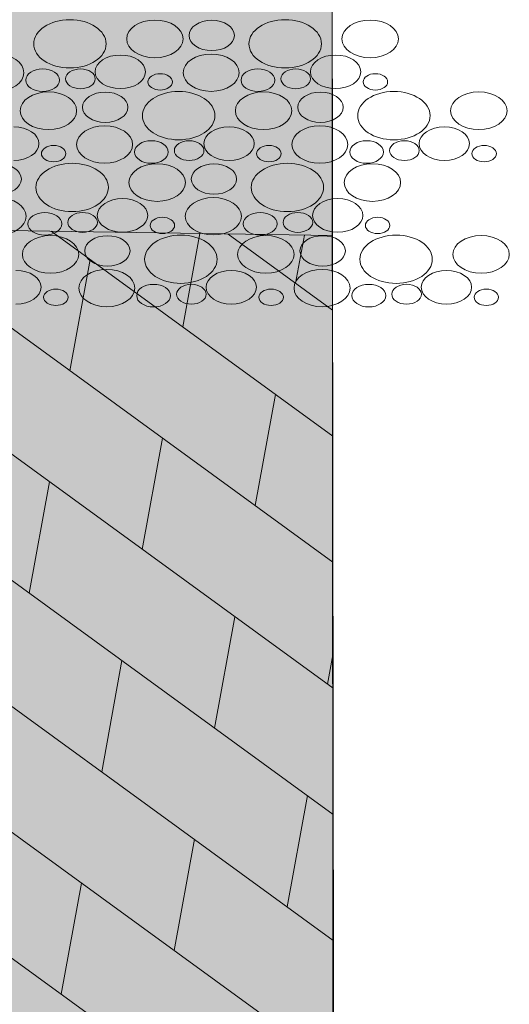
# Model space of a CAD drawing. Header units: millimetres. Extents: x -50987266 to 2610517, y -212233 to 51153522.
# Tile 242 of 256: x 1361530 to 1363925, y -113779 to -108961. Entities that reach past the tile are written whole.
import ezdxf

# ---------------------------------------------------------------- set-up
doc = ezdxf.new("R2010")
doc.units = ezdxf.units.MM
doc.layers.add('PDF8_Geometry', color=7, linetype='Continuous', true_color=0x7f7f7f)
doc.layers.add('PDF8_Solid Fills', color=7, linetype='Continuous', true_color=0xffffff)
doc.layers.add('S - LINE', color=7, linetype='Continuous', lineweight=15)

# ---------------------------------------------------------------- blocks, each defined once
blk = doc.blocks.new('A$Cf6ed535a')
at = {"layer": 'PDF8_Solid Fills', "transparency": 33554559}
blk.add_hatch(color=256, dxfattribs=at).paths.add_polyline_path([(19766.8, -9542.5), (48644.1, -9861.2), (48644.1, -13560.8), (49609.3, -13559.3), (49609.3, -9862.8), (69819.2, -10017.6), (69837.8, -17466.6), (49187.7, -17466.6), (20565.4, -17466.6), (290.7, -17466.6), (290.3, -9449), (18801.5, -9542.5), (18801.5, -13388.2), (19766.8, -13386.7)])
at = {"layer": 'PDF8_Geometry', "color": 7, "lineweight": 13}
for points in [[(69837.3, -21276.7), (69801.4, 881.5)], [(49609.2, -9862.8), (69819.1, -10017.6), (69814.1, -6946.5)], [(49609.3, -13559.3), (49609.3, -9862.8), (69819.2, -10017.6)], [(69837.7, -17466.6), (69819.1, -10017.6)]]:
    blk.add_lwpolyline(points, dxfattribs=at)
at = {"layer": 'PDF8_Geometry', "color": 1, "lineweight": 0}
blk.add_lwpolyline([(49609.3, -9862.8), (69819.2, -10017.6)], dxfattribs=at)
at = {"layer": 'PDF8_Geometry', "color": 156, "lineweight": 13, "true_color": 0x004080}
for points in [[(56689.2, -9917.1), (69830.7, -14700.2)], [(58419.3, -9930.3), (69829.2, -14083.2)], [(60148.8, -9943.6), (69827.6, -13466.4)], [(61878.3, -9956.8), (69826.1, -12849.6)], [(63607.9, -9970.1), (69824.6, -12232.6)], [(65338, -9983.3), (69823, -11615.8)], [(67067.5, -9996.6), (69821.5, -10998.9)], [(68353.5, -10464.7), (68519.9, -10007.7)], [(68797.3, -10009.9), (69819.9, -10382.1)], [(69458.7, -10250.6), (69544.2, -10015.5)], [(67248.5, -10678.8), (67446.6, -10134.4)], [(69062.6, -11339), (69260.7, -10794.8)], [(67957.4, -11553.1), (68155.4, -11008.9)], [(66852.3, -11767.2), (67050.4, -11223)], [(68666.2, -12427.4), (68864.5, -11883.2)], [(69771.5, -12213.3), (69824.2, -12068.4)], [(67561.2, -12641.5), (67759.3, -12097.3)], [(69375.3, -13301.8), (69573.4, -12757.5)], [(68270.1, -13515.8), (68468.2, -12971.6)], [(67165.1, -13729.9), (67363.2, -13185.7)]]:
    blk.add_lwpolyline(points, dxfattribs=at)
at = {"layer": 'PDF8_Geometry', "lineweight": 15}
for points in [[(66895.7, -9079.4), (66895.7, -9014.1), (67054.4, -8961.2), (67250.3, -8961.2)], [(67250.3, -8961.2), (67446.1, -8961.2), (67604.8, -9014.1), (67604.8, -9079.4)], [(67805.5, -9055.3), (67805.5, -9004.5), (67929, -8963.2), (68081.7, -8963.2)], [(68081.7, -8963.2), (68234.3, -8963.2), (68358, -9004.5), (68358, -9055.3)], [(68415.8, -9038.3), (68415.8, -8997.4), (68515.3, -8964.2), (68637.9, -8964.2)], [(68637.9, -8964.2), (68760.6, -8964.2), (68860.1, -8997.4), (68860.1, -9038.3)], [(69002.1, -9079.4), (69002.1, -9014.1), (69160.8, -8961.2), (69356.8, -8961.2)], [(69356.8, -8961.2), (69552.5, -8961.2), (69711.2, -9014.1), (69711.2, -9079.4)], [(69911.9, -9055.3), (69911.9, -9004.5), (70035.5, -8963.2), (70188.2, -8963.2)], [(70188.2, -8963.2), (70340.7, -8963.2), (70464.4, -9004.5), (70464.4, -9055.3)], [(68081.7, -9147.4), (67929, -9147.4), (67805.5, -9106.1), (67805.5, -9055.3)], [(68358, -9055.3), (68358, -9106.1), (68234.3, -9147.4), (68081.7, -9147.4)], [(68637.9, -9112.4), (68515.3, -9112.4), (68415.8, -9079.2), (68415.8, -9038.3)], [(68860.1, -9038.3), (68860.1, -9079.2), (68760.6, -9112.4), (68637.9, -9112.4)], [(70188.2, -9147.4), (70035.5, -9147.4), (69911.9, -9106.1), (69911.9, -9055.3)], [(70464.4, -9055.3), (70464.4, -9106.1), (70340.7, -9147.4), (70188.2, -9147.4)], [(67250.3, -9197.5), (67054.4, -9197.5), (66895.7, -9144.6), (66895.7, -9079.4)], [(67604.8, -9079.4), (67604.8, -9144.6), (67446.1, -9197.5), (67250.3, -9197.5)], [(69356.8, -9197.5), (69160.8, -9197.5), (69002.1, -9144.6), (69002.1, -9079.4)], [(69711.2, -9079.4), (69711.2, -9144.6), (69552.5, -9197.5), (69356.8, -9197.5)], [(66525.6, -9129.1), (66677, -9129.1), (66799.6, -9170.1), (66799.6, -9220.5)], [(67496.7, -9216.3), (67496.7, -9170.9), (67606.9, -9134), (67743, -9134)], [(67743, -9134), (67879.1, -9134), (67989.6, -9170.9), (67989.6, -9216.3)], [(68357.9, -9220.5), (68357.9, -9170.1), (68480.7, -9129.1), (68632.1, -9129.1)], [(68632.1, -9129.1), (68783.4, -9129.1), (68906, -9170.1), (68906, -9220.5)], [(69603.1, -9216.3), (69603.1, -9170.9), (69713.4, -9134), (69849.5, -9134)], [(69849.5, -9134), (69985.6, -9134), (70096, -9170.9), (70096, -9216.3)], [(66799.6, -9220.5), (66799.6, -9270.8), (66677, -9311.8), (66525.6, -9311.8)], [(66817.8, -9257.3), (66817.8, -9226.8), (66891.9, -9202.1), (66983.2, -9202.1)], [(66983.2, -9202.1), (67074.7, -9202.1), (67148.9, -9226.8), (67148.9, -9257.3)], [(67207.8, -9250.5), (67207.8, -9223.9), (67272.7, -9202.1), (67353, -9202.1)], [(67353, -9202.1), (67433.1, -9202.1), (67498.2, -9223.9), (67498.2, -9250.5)], [(67743, -9298.5), (67606.9, -9298.5), (67496.7, -9261.7), (67496.7, -9216.3)], [(67989.6, -9216.3), (67989.6, -9261.7), (67879.1, -9298.5), (67743, -9298.5)], [(68013.5, -9265.4), (68013.5, -9243.4), (68067.2, -9225.4), (68133.4, -9225.4)], [(68133.4, -9225.4), (68199.4, -9225.4), (68253.1, -9243.4), (68253.1, -9265.4)], [(68632.1, -9311.8), (68480.7, -9311.8), (68357.9, -9270.8), (68357.9, -9220.5)], [(68906, -9220.5), (68906, -9270.8), (68783.4, -9311.8), (68632.1, -9311.8)], [(68924.2, -9257.3), (68924.2, -9226.8), (68998.3, -9202.1), (69089.6, -9202.1)], [(69089.6, -9202.1), (69181.2, -9202.1), (69255.3, -9226.8), (69255.3, -9257.3)], [(69314.2, -9250.5), (69314.2, -9223.9), (69379.1, -9202.1), (69459.4, -9202.1)], [(69459.4, -9202.1), (69539.5, -9202.1), (69604.6, -9223.9), (69604.6, -9250.5)], [(69849.5, -9298.5), (69713.4, -9298.5), (69603.1, -9261.7), (69603.1, -9216.3)], [(70096, -9216.3), (70096, -9261.7), (69985.6, -9298.5), (69849.5, -9298.5)], [(70119.9, -9265.4), (70119.9, -9243.4), (70173.6, -9225.4), (70239.8, -9225.4)], [(70239.8, -9225.4), (70305.8, -9225.4), (70359.5, -9243.4), (70359.5, -9265.4)], [(66983.2, -9312.6), (66891.9, -9312.6), (66817.8, -9287.8), (66817.8, -9257.3)], [(67148.9, -9257.3), (67148.9, -9287.8), (67074.7, -9312.6), (66983.2, -9312.6)], [(67353, -9299), (67272.7, -9299), (67207.8, -9277.2), (67207.8, -9250.5)], [(67498.2, -9250.5), (67498.2, -9277.2), (67433.1, -9299), (67353, -9299)], [(68133.4, -9305.3), (68067.2, -9305.3), (68013.5, -9287.4), (68013.5, -9265.4)], [(68253.1, -9265.4), (68253.1, -9287.4), (68199.4, -9305.3), (68133.4, -9305.3)], [(69089.6, -9312.6), (68998.3, -9312.6), (68924.2, -9287.8), (68924.2, -9257.3)], [(69255.3, -9257.3), (69255.3, -9287.8), (69181.2, -9312.6), (69089.6, -9312.6)], [(69459.4, -9299), (69379.1, -9299), (69314.2, -9277.2), (69314.2, -9250.5)], [(69604.6, -9250.5), (69604.6, -9277.2), (69539.5, -9299), (69459.4, -9299)], [(70239.8, -9305.3), (70173.6, -9305.3), (70119.9, -9287.4), (70119.9, -9265.4)], [(70359.5, -9265.4), (70359.5, -9287.4), (70305.8, -9305.3), (70239.8, -9305.3)], [(66763, -9406.7), (66763, -9355.9), (66886.6, -9314.6), (67039.3, -9314.6)], [(67039.3, -9314.6), (67191.8, -9314.6), (67315.5, -9355.9), (67315.5, -9406.7)], [(67373.4, -9389.6), (67373.4, -9348.7), (67472.8, -9315.5), (67595.4, -9315.5)], [(67595.4, -9315.5), (67718.2, -9315.5), (67817.6, -9348.7), (67817.6, -9389.6)], [(67959.7, -9430.7), (67959.7, -9365.5), (68118.4, -9312.6), (68314.3, -9312.6)], [(68314.3, -9312.6), (68510.1, -9312.6), (68668.7, -9365.5), (68668.7, -9430.7)], [(68869.5, -9406.7), (68869.5, -9355.9), (68993, -9314.6), (69145.7, -9314.6)], [(69145.7, -9314.6), (69298.2, -9314.6), (69422, -9355.9), (69422, -9406.7)], [(69479.8, -9389.6), (69479.8, -9348.7), (69579.2, -9315.5), (69701.8, -9315.5)], [(69701.8, -9315.5), (69824.6, -9315.5), (69924, -9348.7), (69924, -9389.6)], [(70066.1, -9430.7), (70066.1, -9365.5), (70224.8, -9312.6), (70420.7, -9312.6)], [(70420.7, -9312.6), (70616.5, -9312.6), (70775.2, -9365.5), (70775.2, -9430.7)], [(70975.9, -9406.7), (70975.9, -9355.9), (71099.4, -9314.6), (71252.1, -9314.6)], [(71252.1, -9314.6), (71404.6, -9314.6), (71528.4, -9355.9), (71528.4, -9406.7)], [(67595.4, -9463.8), (67472.8, -9463.8), (67373.4, -9430.6), (67373.4, -9389.6)], [(67817.6, -9389.6), (67817.6, -9430.6), (67718.2, -9463.8), (67595.4, -9463.8)], [(69701.8, -9463.8), (69579.2, -9463.8), (69479.8, -9430.6), (69479.8, -9389.6)], [(69924, -9389.6), (69924, -9430.6), (69824.6, -9463.8), (69701.8, -9463.8)], [(67039.3, -9498.8), (66886.6, -9498.8), (66763, -9457.4), (66763, -9406.7)], [(67315.5, -9406.7), (67315.5, -9457.4), (67191.8, -9498.8), (67039.3, -9498.8)], [(68314.3, -9548.9), (68118.4, -9548.9), (67959.7, -9496), (67959.7, -9430.7)], [(68668.7, -9430.7), (68668.7, -9496), (68510.1, -9548.9), (68314.3, -9548.9)], [(69145.7, -9498.8), (68993, -9498.8), (68869.5, -9457.4), (68869.5, -9406.7)], [(69422, -9406.7), (69422, -9457.4), (69298.2, -9498.8), (69145.7, -9498.8)], [(70420.7, -9548.9), (70224.8, -9548.9), (70066.1, -9496), (70066.1, -9430.7)], [(70775.2, -9430.7), (70775.2, -9496), (70616.5, -9548.9), (70420.7, -9548.9)], [(71252.1, -9498.8), (71099.4, -9498.8), (70975.9, -9457.4), (70975.9, -9406.7)], [(71528.4, -9406.7), (71528.4, -9457.4), (71404.6, -9498.8), (71252.1, -9498.8)], [(66700.6, -9485.4), (66836.7, -9485.4), (66947.1, -9522.3), (66947.1, -9567.6)], [(67315.5, -9571.8), (67315.5, -9521.4), (67438.2, -9480.5), (67589.6, -9480.5)], [(67589.6, -9480.5), (67740.9, -9480.5), (67863.5, -9521.4), (67863.5, -9571.8)], [(68560.7, -9567.6), (68560.7, -9522.3), (68670.9, -9485.4), (68807, -9485.4)], [(68807, -9485.4), (68943.1, -9485.4), (69053.5, -9522.3), (69053.5, -9567.6)], [(69421.9, -9571.8), (69421.9, -9521.4), (69544.6, -9480.5), (69696, -9480.5)], [(69696, -9480.5), (69847.4, -9480.5), (69969.9, -9521.4), (69969.9, -9571.8)], [(70667.1, -9567.6), (70667.1, -9522.3), (70777.3, -9485.4), (70913.4, -9485.4)], [(70913.4, -9485.4), (71049.5, -9485.4), (71159.9, -9522.3), (71159.9, -9567.6)], [(66947.1, -9567.6), (66947.1, -9613), (66836.7, -9649.9), (66700.6, -9649.9)], [(66971, -9616.7), (66971, -9594.7), (67024.7, -9576.7), (67090.9, -9576.7)], [(67090.9, -9576.7), (67156.9, -9576.7), (67210.6, -9594.7), (67210.6, -9616.7)], [(67589.6, -9663.1), (67438.2, -9663.1), (67315.5, -9622.2), (67315.5, -9571.8)], [(67863.5, -9571.8), (67863.5, -9622.2), (67740.9, -9663.1), (67589.6, -9663.1)], [(67881.7, -9608.7), (67881.7, -9578.2), (67955.9, -9553.5), (68047.2, -9553.5)], [(68047.2, -9553.5), (68138.7, -9553.5), (68212.8, -9578.2), (68212.8, -9608.7)], [(68271.8, -9601.9), (68271.8, -9575.2), (68336.6, -9553.4), (68416.9, -9553.4)], [(68416.9, -9553.4), (68497.1, -9553.4), (68562.1, -9575.2), (68562.1, -9601.9)], [(68807, -9649.9), (68670.9, -9649.9), (68560.7, -9613), (68560.7, -9567.6)], [(69053.5, -9567.6), (69053.5, -9613), (68943.1, -9649.9), (68807, -9649.9)], [(69077.5, -9616.7), (69077.5, -9594.7), (69131.1, -9576.7), (69197.4, -9576.7)], [(69197.4, -9576.7), (69263.4, -9576.7), (69317, -9594.7), (69317, -9616.7)], [(69696, -9663.1), (69544.6, -9663.1), (69421.9, -9622.2), (69421.9, -9571.8)], [(69969.9, -9571.8), (69969.9, -9622.2), (69847.4, -9663.1), (69696, -9663.1)], [(69988.1, -9608.7), (69988.1, -9578.2), (70062.3, -9553.5), (70153.6, -9553.5)], [(70153.6, -9553.5), (70245.1, -9553.5), (70319.2, -9578.2), (70319.2, -9608.7)], [(70378.2, -9601.9), (70378.2, -9575.2), (70443, -9553.4), (70523.4, -9553.4)], [(70523.4, -9553.4), (70603.5, -9553.4), (70668.5, -9575.2), (70668.5, -9601.9)], [(70913.4, -9649.9), (70777.3, -9649.9), (70667.1, -9613), (70667.1, -9567.6)], [(71159.9, -9567.6), (71159.9, -9613), (71049.5, -9649.9), (70913.4, -9649.9)], [(71183.9, -9616.7), (71183.9, -9594.7), (71237.5, -9576.7), (71303.8, -9576.7)], [(71303.8, -9576.7), (71369.8, -9576.7), (71423.5, -9594.7), (71423.5, -9616.7)], [(67090.9, -9656.7), (67024.7, -9656.7), (66971, -9638.7), (66971, -9616.7)], [(67210.6, -9616.7), (67210.6, -9638.7), (67156.9, -9656.7), (67090.9, -9656.7)], [(68047.2, -9663.9), (67955.9, -9663.9), (67881.7, -9639.2), (67881.7, -9608.7)], [(68212.8, -9608.7), (68212.8, -9639.2), (68138.7, -9663.9), (68047.2, -9663.9)], [(68416.9, -9650.3), (68336.6, -9650.3), (68271.8, -9628.5), (68271.8, -9601.9)], [(68562.1, -9601.9), (68562.1, -9628.5), (68497.1, -9650.3), (68416.9, -9650.3)], [(69197.4, -9656.7), (69131.1, -9656.7), (69077.5, -9638.7), (69077.5, -9616.7)], [(69317, -9616.7), (69317, -9638.7), (69263.4, -9656.7), (69197.4, -9656.7)], [(70153.6, -9663.9), (70062.3, -9663.9), (69988.1, -9639.2), (69988.1, -9608.7)], [(70319.2, -9608.7), (70319.2, -9639.2), (70245.1, -9663.9), (70153.6, -9663.9)], [(70523.4, -9650.3), (70443, -9650.3), (70378.2, -9628.5), (70378.2, -9601.9)], [(70668.5, -9601.9), (70668.5, -9628.5), (70603.5, -9650.3), (70523.4, -9650.3)], [(71303.8, -9656.7), (71237.5, -9656.7), (71183.9, -9638.7), (71183.9, -9616.7)], [(71423.5, -9616.7), (71423.5, -9638.7), (71369.8, -9656.7), (71303.8, -9656.7)], [(66552.9, -9666.9), (66675.7, -9666.9), (66775.1, -9700.1), (66775.1, -9741)], [(66917.2, -9782.1), (66917.2, -9716.8), (67075.9, -9663.9), (67271.8, -9663.9)], [(67271.8, -9663.9), (67467.6, -9663.9), (67626.3, -9716.8), (67626.3, -9782.1)], [(67827, -9758), (67827, -9707.2), (67950.5, -9665.9), (68103.2, -9665.9)], [(68103.2, -9665.9), (68255.7, -9665.9), (68379.5, -9707.2), (68379.5, -9758)], [(68437.3, -9741), (68437.3, -9700.1), (68536.7, -9666.9), (68659.3, -9666.9)], [(68659.3, -9666.9), (68782.1, -9666.9), (68881.5, -9700.1), (68881.5, -9741)], [(69023.6, -9782.1), (69023.6, -9716.8), (69182.3, -9663.9), (69378.2, -9663.9)], [(69378.2, -9663.9), (69574, -9663.9), (69732.7, -9716.8), (69732.7, -9782.1)], [(69933.4, -9758), (69933.4, -9707.2), (70056.9, -9665.9), (70209.7, -9665.9)], [(70209.7, -9665.9), (70362.2, -9665.9), (70485.9, -9707.2), (70485.9, -9758)], [(66775.1, -9741), (66775.1, -9781.9), (66675.7, -9815.1), (66552.9, -9815.1)], [(68103.2, -9850.1), (67950.5, -9850.1), (67827, -9808.8), (67827, -9758)], [(68379.5, -9758), (68379.5, -9808.8), (68255.7, -9850.1), (68103.2, -9850.1)], [(68659.3, -9815.1), (68536.7, -9815.1), (68437.3, -9781.9), (68437.3, -9741)], [(68881.5, -9741), (68881.5, -9781.9), (68782.1, -9815.1), (68659.3, -9815.1)], [(70209.7, -9850.1), (70056.9, -9850.1), (69933.4, -9808.8), (69933.4, -9758)], [(70485.9, -9758), (70485.9, -9808.8), (70362.2, -9850.1), (70209.7, -9850.1)], [(67271.8, -9900.2), (67075.9, -9900.2), (66917.2, -9847.3), (66917.2, -9782.1)], [(67626.3, -9782.1), (67626.3, -9847.3), (67467.6, -9900.2), (67271.8, -9900.2)], [(69378.2, -9900.2), (69182.3, -9900.2), (69023.6, -9847.3), (69023.6, -9782.1)], [(69732.7, -9782.1), (69732.7, -9847.3), (69574, -9900.2), (69378.2, -9900.2)], [(66547.1, -9831.8), (66698.5, -9831.8), (66821.1, -9872.8), (66821.1, -9923.1)], [(67518.2, -9919), (67518.2, -9873.6), (67628.4, -9836.7), (67764.5, -9836.7)], [(67764.5, -9836.7), (67900.6, -9836.7), (68011.1, -9873.6), (68011.1, -9919)], [(68379.4, -9923.1), (68379.4, -9872.8), (68502.2, -9831.8), (68653.5, -9831.8)], [(68653.5, -9831.8), (68804.9, -9831.8), (68927.5, -9872.8), (68927.5, -9923.1)], [(69624.6, -9919), (69624.6, -9873.6), (69734.8, -9836.7), (69870.9, -9836.7)], [(69870.9, -9836.7), (70007, -9836.7), (70117.5, -9873.6), (70117.5, -9919)], [(66821.1, -9923.1), (66821.1, -9973.5), (66698.5, -10014.5), (66547.1, -10014.5)], [(66839.3, -9960), (66839.3, -9929.5), (66913.4, -9904.8), (67004.7, -9904.8)], [(67004.7, -9904.8), (67096.2, -9904.8), (67170.3, -9929.5), (67170.3, -9960)], [(67229.3, -9953.2), (67229.3, -9926.6), (67294.2, -9904.7), (67374.5, -9904.7)], [(67374.5, -9904.7), (67454.6, -9904.7), (67519.7, -9926.6), (67519.7, -9953.2)], [(67764.5, -10001.2), (67628.4, -10001.2), (67518.2, -9964.3), (67518.2, -9919)], [(68011.1, -9919), (68011.1, -9964.3), (67900.6, -10001.2), (67764.5, -10001.2)], [(68653.5, -10014.5), (68502.2, -10014.5), (68379.4, -9973.5), (68379.4, -9923.1)], [(68927.5, -9923.1), (68927.5, -9973.5), (68804.9, -10014.5), (68653.5, -10014.5)], [(68945.7, -9960), (68945.7, -9929.5), (69019.8, -9904.8), (69111.1, -9904.8)], [(69111.1, -9904.8), (69202.6, -9904.8), (69276.8, -9929.5), (69276.8, -9960)], [(69335.7, -9953.2), (69335.7, -9926.6), (69400.6, -9904.7), (69480.9, -9904.7)], [(69480.9, -9904.7), (69561, -9904.7), (69626.1, -9926.6), (69626.1, -9953.2)], [(69870.9, -10001.2), (69734.8, -10001.2), (69624.6, -9964.3), (69624.6, -9919)], [(70117.5, -9919), (70117.5, -9964.3), (70007, -10001.2), (69870.9, -10001.2)], [(67004.7, -10015.2), (66913.4, -10015.2), (66839.3, -9990.5), (66839.3, -9960)], [(67170.3, -9960), (67170.3, -9990.5), (67096.2, -10015.2), (67004.7, -10015.2)], [(67374.5, -10001.7), (67294.2, -10001.7), (67229.3, -9979.8), (67229.3, -9953.2)], [(67519.7, -9953.2), (67519.7, -9979.8), (67454.6, -10001.7), (67374.5, -10001.7)], [(68035, -9968), (68035, -9946), (68088.7, -9928.1), (68154.9, -9928.1)], [(68154.9, -10008), (68088.7, -10008), (68035, -9990.1), (68035, -9968)], [(68154.9, -9928.1), (68220.9, -9928.1), (68274.6, -9946), (68274.6, -9968)], [(68274.6, -9968), (68274.6, -9990.1), (68220.9, -10008), (68154.9, -10008)], [(69111.1, -10015.2), (69019.8, -10015.2), (68945.7, -9990.5), (68945.7, -9960)], [(69276.8, -9960), (69276.8, -9990.5), (69202.6, -10015.2), (69111.1, -10015.2)], [(69480.9, -10001.7), (69400.6, -10001.7), (69335.7, -9979.8), (69335.7, -9953.2)], [(69626.1, -9953.2), (69626.1, -9979.8), (69561, -10001.7), (69480.9, -10001.7)], [(70141.4, -9968), (70141.4, -9946), (70195.1, -9928.1), (70261.3, -9928.1)], [(70261.3, -10008), (70195.1, -10008), (70141.4, -9990.1), (70141.4, -9968)], [(70261.3, -9928.1), (70327.3, -9928.1), (70381, -9946), (70381, -9968)], [(70381, -9968), (70381, -9990.1), (70327.3, -10008), (70261.3, -10008)], [(66784.5, -10109.4), (66784.5, -10058.6), (66908.1, -10017.3), (67060.8, -10017.3)], [(67060.8, -10017.3), (67213.3, -10017.3), (67337, -10058.6), (67337, -10109.4)], [(67394.8, -10092.3), (67394.8, -10051.4), (67494.3, -10018.2), (67616.8, -10018.2)], [(67616.8, -10018.2), (67739.6, -10018.2), (67839, -10051.4), (67839, -10092.3)], [(67981.1, -10133.4), (67981.1, -10068.2), (68139.8, -10015.3), (68335.8, -10015.3)], [(68335.8, -10015.3), (68531.5, -10015.3), (68690.2, -10068.2), (68690.2, -10133.4)], [(68890.9, -10109.4), (68890.9, -10058.6), (69014.5, -10017.3), (69167.2, -10017.3)], [(69167.2, -10017.3), (69319.7, -10017.3), (69443.4, -10058.6), (69443.4, -10109.4)], [(69501.2, -10092.3), (69501.2, -10051.4), (69600.7, -10018.2), (69723.3, -10018.2)], [(69723.3, -10018.2), (69846, -10018.2), (69945.5, -10051.4), (69945.5, -10092.3)], [(70087.5, -10133.4), (70087.5, -10068.2), (70246.2, -10015.3), (70442.2, -10015.3)], [(70442.2, -10015.3), (70637.9, -10015.3), (70796.6, -10068.2), (70796.6, -10133.4)], [(70997.3, -10109.4), (70997.3, -10058.6), (71120.9, -10017.3), (71273.6, -10017.3)], [(71273.6, -10017.3), (71426.1, -10017.3), (71549.8, -10058.6), (71549.8, -10109.4)], [(67060.8, -10201.4), (66908.1, -10201.4), (66784.5, -10160.1), (66784.5, -10109.4)], [(67337, -10109.4), (67337, -10160.1), (67213.3, -10201.4), (67060.8, -10201.4)], [(67616.8, -10166.5), (67494.3, -10166.5), (67394.8, -10133.3), (67394.8, -10092.3)], [(67839, -10092.3), (67839, -10133.3), (67739.6, -10166.5), (67616.8, -10166.5)], [(69167.2, -10201.4), (69014.5, -10201.4), (68890.9, -10160.1), (68890.9, -10109.4)], [(69443.4, -10109.4), (69443.4, -10160.1), (69319.7, -10201.4), (69167.2, -10201.4)], [(69723.3, -10166.5), (69600.7, -10166.5), (69501.2, -10133.3), (69501.2, -10092.3)], [(69945.5, -10092.3), (69945.5, -10133.3), (69846, -10166.5), (69723.3, -10166.5)], [(71273.6, -10201.4), (71120.9, -10201.4), (70997.3, -10160.1), (70997.3, -10109.4)], [(71549.8, -10109.4), (71549.8, -10160.1), (71426.1, -10201.4), (71273.6, -10201.4)], [(68335.8, -10251.6), (68139.8, -10251.6), (67981.1, -10198.7), (67981.1, -10133.4)], [(68690.2, -10133.4), (68690.2, -10198.7), (68531.5, -10251.6), (68335.8, -10251.6)], [(70442.2, -10251.6), (70246.2, -10251.6), (70087.5, -10198.7), (70087.5, -10133.4)], [(70796.6, -10133.4), (70796.6, -10198.7), (70637.9, -10251.6), (70442.2, -10251.6)], [(66722.1, -10188.1), (66858.2, -10188.1), (66968.6, -10225), (66968.6, -10270.3)], [(67336.9, -10274.5), (67336.9, -10224.1), (67459.7, -10183.2), (67611.1, -10183.2)], [(67611.1, -10183.2), (67762.4, -10183.2), (67885, -10224.1), (67885, -10274.5)], [(68582.1, -10270.3), (68582.1, -10225), (68692.4, -10188.1), (68828.5, -10188.1)], [(68828.5, -10188.1), (68964.6, -10188.1), (69075, -10225), (69075, -10270.3)], [(69443.3, -10274.5), (69443.3, -10224.1), (69566.1, -10183.2), (69717.5, -10183.2)], [(69717.5, -10183.2), (69868.8, -10183.2), (69991.4, -10224.1), (69991.4, -10274.5)], [(70688.6, -10270.3), (70688.6, -10225), (70798.8, -10188.1), (70934.9, -10188.1)], [(70934.9, -10188.1), (71071, -10188.1), (71181.4, -10225), (71181.4, -10270.3)], [(67903.2, -10311.4), (67903.2, -10280.9), (67977.3, -10256.2), (68068.6, -10256.2)], [(68068.6, -10256.2), (68160.2, -10256.2), (68234.3, -10280.9), (68234.3, -10311.4)], [(68293.2, -10304.5), (68293.2, -10277.9), (68358.1, -10256.1), (68438.4, -10256.1)], [(68438.4, -10256.1), (68518.5, -10256.1), (68583.6, -10277.9), (68583.6, -10304.5)], [(70009.6, -10311.4), (70009.6, -10280.9), (70083.7, -10256.2), (70175.1, -10256.2)], [(70175.1, -10256.2), (70266.6, -10256.2), (70340.7, -10280.9), (70340.7, -10311.4)], [(70399.7, -10304.5), (70399.7, -10277.9), (70464.5, -10256.1), (70544.8, -10256.1)], [(70544.8, -10256.1), (70624.9, -10256.1), (70690, -10277.9), (70690, -10304.5)], [(66968.6, -10270.3), (66968.6, -10315.7), (66858.2, -10352.6), (66722.1, -10352.6)], [(66992.5, -10319.4), (66992.5, -10297.4), (67046.2, -10279.4), (67112.4, -10279.4)], [(67112.4, -10279.4), (67178.4, -10279.4), (67232.1, -10297.4), (67232.1, -10319.4)], [(67611.1, -10365.8), (67459.7, -10365.8), (67336.9, -10324.9), (67336.9, -10274.5)], [(67885, -10274.5), (67885, -10324.9), (67762.4, -10365.8), (67611.1, -10365.8)], [(68438.4, -10353), (68358.1, -10353), (68293.2, -10331.2), (68293.2, -10304.5)], [(68583.6, -10304.5), (68583.6, -10331.2), (68518.5, -10353), (68438.4, -10353)], [(68828.5, -10352.6), (68692.4, -10352.6), (68582.1, -10315.7), (68582.1, -10270.3)], [(69075, -10270.3), (69075, -10315.7), (68964.6, -10352.6), (68828.5, -10352.6)], [(69098.9, -10319.4), (69098.9, -10297.4), (69152.6, -10279.4), (69218.8, -10279.4)], [(69218.8, -10279.4), (69284.8, -10279.4), (69338.5, -10297.4), (69338.5, -10319.4)], [(69717.5, -10365.8), (69566.1, -10365.8), (69443.3, -10324.9), (69443.3, -10274.5)], [(69991.4, -10274.5), (69991.4, -10324.9), (69868.8, -10365.8), (69717.5, -10365.8)], [(70544.8, -10353), (70464.5, -10353), (70399.7, -10331.2), (70399.7, -10304.5)], [(70690, -10304.5), (70690, -10331.2), (70624.9, -10353), (70544.8, -10353)], [(70934.9, -10352.6), (70798.8, -10352.6), (70688.6, -10315.7), (70688.6, -10270.3)], [(71181.4, -10270.3), (71181.4, -10315.7), (71071, -10352.6), (70934.9, -10352.6)], [(71205.4, -10319.4), (71205.4, -10297.4), (71259, -10279.4), (71325.2, -10279.4)], [(71325.2, -10279.4), (71391.3, -10279.4), (71444.9, -10297.4), (71444.9, -10319.4)], [(67112.4, -10359.4), (67046.2, -10359.4), (66992.5, -10341.4), (66992.5, -10319.4)], [(67232.1, -10319.4), (67232.1, -10341.4), (67178.4, -10359.4), (67112.4, -10359.4)], [(68068.6, -10366.6), (67977.3, -10366.6), (67903.2, -10341.9), (67903.2, -10311.4)], [(68234.3, -10311.4), (68234.3, -10341.9), (68160.2, -10366.6), (68068.6, -10366.6)], [(69218.8, -10359.4), (69152.6, -10359.4), (69098.9, -10341.4), (69098.9, -10319.4)], [(69338.5, -10319.4), (69338.5, -10341.4), (69284.8, -10359.4), (69218.8, -10359.4)], [(70175.1, -10366.6), (70083.7, -10366.6), (70009.6, -10341.9), (70009.6, -10311.4)], [(70340.7, -10311.4), (70340.7, -10341.9), (70266.6, -10366.6), (70175.1, -10366.6)], [(71325.2, -10359.4), (71259, -10359.4), (71205.4, -10341.4), (71205.4, -10319.4)], [(71444.9, -10319.4), (71444.9, -10341.4), (71391.3, -10359.4), (71325.2, -10359.4)]]:
    blk.add_open_spline(points, degree=3, dxfattribs=at)
at = {"layer": 'PDF8_Solid Fills', "lineweight": 13, "transparency": 33554559}
blk.add_solid([(49609.3, -9862.8), (49609.3, -6859.7), (69819.2, -10017.6), (69814.2, -6946.5)], dxfattribs=at)

msp = doc.modelspace()

# ---------------------------------------------------------------- block references
at = {"layer": 'S - LINE', "xscale": 0.5}
msp.add_blockref('A$Cf6ed535a', (1328150.5, -100000), dxfattribs=at)

doc.saveas('drawing.dxf')
